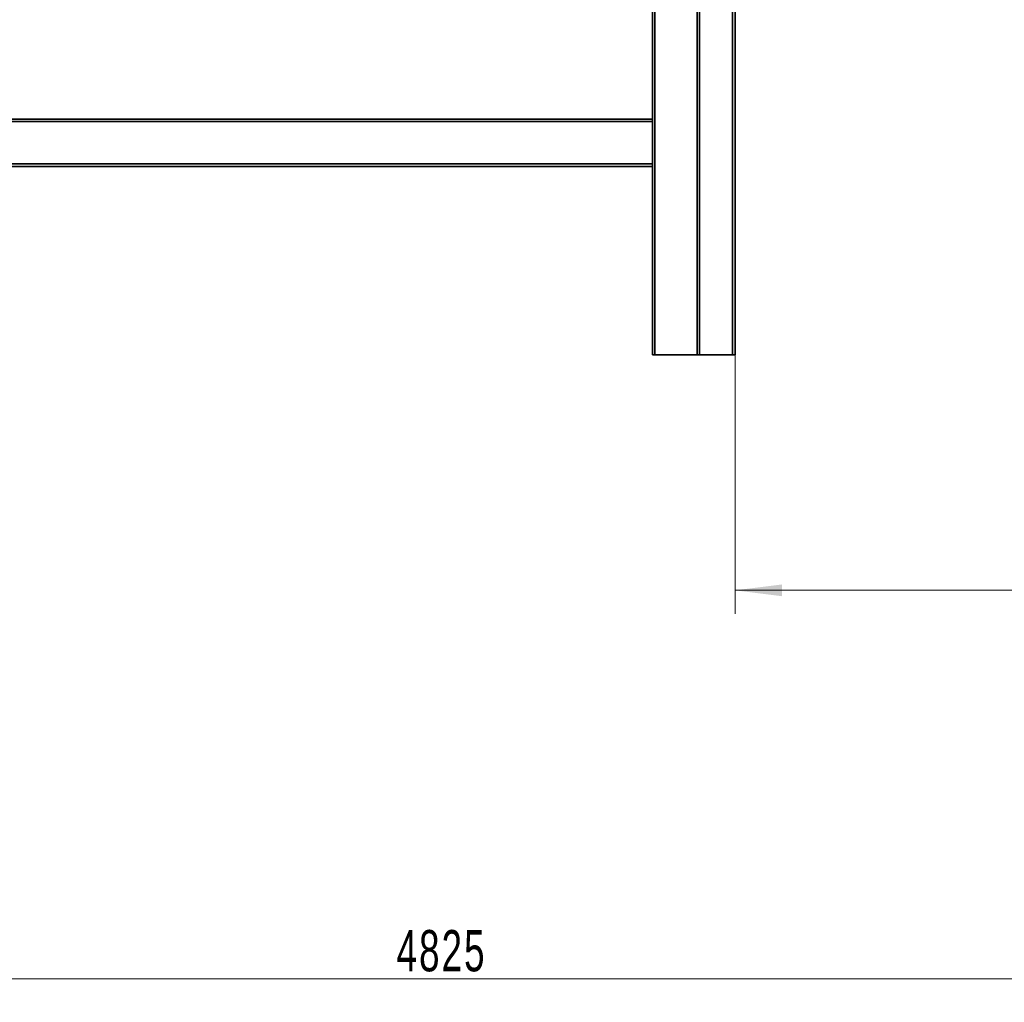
# Model space of a CAD drawing. Header units: millimetres. Extents: x -14862 to 14862, y -10512 to 10512.
# Tile 187 of 199: x 9152 to 11241, y 4113 to 6197. Entities that reach past the tile are written whole.
import ezdxf

# ---------------------------------------------------------------- set-up
doc = ezdxf.new("R2010")
doc.units = ezdxf.units.MM
doc.header["$LTSCALE"] = 4
doc.layers.get('0').update_dxf_attribs({"lineweight": 18})
doc.layers.add('几何体', color=7, linetype='Continuous', lineweight=35)
doc.layers.add('尺寸线层', color=3, linetype='Continuous', lineweight=18)
doc.styles.add('标准', font='txt', dxfattribs={"width": 0.667})
doc.dimstyles.new('GB_尺寸', dxfattribs={"dimtxt": 3.5, "dimasz": 4, "dimexe": 2, "dimexo": 0, "dimtad": 1, "dimdsep": 46, "dimtxsty": '标准', "dimblk": '_CAXARROW', "dimcen": 0, "dimdle": 8, "dimazin": 2, "dimtfac": 0.707107, "dimtdec": 3, "dimtmove": 2, "dimatfit": 3, "dimfxl": 0, "dimfrac": 2, "dimtolj": 1, "dimarcsym": 0})

# ---------------------------------------------------------------- blocks, each defined once
blk = doc.blocks.new('*X148')
at = {"layer": '尺寸线层'}
for points in [[(7634.5, 4162.9), (7734.5, 4175.4), (7734.5, 4150.4)], [(12459.5, 4162.9), (12359.5, 4175.4), (12359.5, 4150.4)]]:
    blk.add_hatch(color=0, dxfattribs=at).paths.add_polyline_path(points, flags=0)
at = {"layer": '尺寸线层', "color": 0}
for p, q in [((7634.5, 5485.9), (7634.5, 4112.9)), ((12459.5, 5485.9), (12459.5, 4112.9)), ((7634.5, 4162.9), (12459.5, 4162.9))]:
    blk.add_line(p, q, dxfattribs=at)
at = {"layer": '尺寸线层', "color": 0, "insert": (10047, 4221.8), "char_height": 87.5, "width": 342.611, "attachment_point": 5, "line_spacing_factor": 1.15057, "style": '标准'}
blk.add_mtext('\\T1.1;4825', dxfattribs=at)
blk = doc.blocks.new('_CAXARROW')
blk.add_hatch(color=0).paths.add_polyline_path([(0, 0), (-1, 0.125), (-1, -0.125)], flags=0)
blk = doc.blocks.new('*X149')
at = {"layer": '尺寸线层'}
for points in [[(10669.5, 4986.7), (10769.5, 4974.2), (10769.5, 4999.2)], [(12459.5, 4986.7), (12359.5, 4974.2), (12359.5, 4999.2)]]:
    blk.add_hatch(color=0, dxfattribs=at).paths.add_polyline_path(points, flags=0)
at = {"layer": '尺寸线层', "color": 0}
for p, q in [((10669.5, 5485.9), (10669.5, 4936.7)), ((12459.5, 5485.9), (12459.5, 4936.7)), ((12459.5, 4986.7), (10669.5, 4986.7))]:
    blk.add_line(p, q, dxfattribs=at)
at = {"layer": '尺寸线层', "color": 0, "insert": (11564.5, 5045.8), "char_height": 87.5, "width": 331.525, "attachment_point": 5, "line_spacing_factor": 1.15057, "style": '标准'}
blk.add_mtext('\\T1.1;1790', dxfattribs=at)

msp = doc.modelspace()

# ---------------------------------------------------------------- linework, layer by layer
at = {"layer": '几何体'}
for p, q in [((10494.482, 6885.9), (10494.482, 5985.9)), ((10499.482, 6885.9), (10499.482, 5485.9)), ((10589.482, 6885.9), (10589.482, 5485.9)), ((10594.482, 6885.9), (10594.482, 5485.9)), ((10664.482, 6657.9), (10664.482, 5485.9)), ((10669.482, 6655.15), (10669.482, 5485.9)), ((10494.482, 5985.9), (8104.482, 5985.9)), ((10494.482, 5980.9), (8104.482, 5980.9)), ((10494.482, 5985.9), (10494.482, 5980.9)), ((10494.482, 5980.9), (10494.482, 5890.9)), ((10494.482, 5890.9), (8104.482, 5890.9)), ((10494.482, 5890.9), (10494.482, 5885.9)), ((10494.482, 5885.9), (8104.482, 5885.9)), ((10494.482, 5885.9), (10494.482, 5485.9)), ((10494.482, 5485.9), (10499.482, 5485.9)), ((10499.482, 5485.9), (10589.482, 5485.9)), ((10589.482, 5485.9), (10594.482, 5485.9)), ((10594.482, 5485.9), (10664.482, 5485.9)), ((10664.482, 5485.9), (10669.482, 5485.9))]:
    msp.add_line(p, q, dxfattribs=at)

# ---------------------------------------------------------------- dimensions: what is measured, and where the dimension line sits
at = {"layer": '尺寸线层'}
for base, p1, p2, picture, middle in [((12459.482, 4162.943), (7634.482, 5485.9), (12459.482, 5485.9), '*X148', (10046.982, 4221.829)), ((10669.482, 4986.665), (12459.482, 5485.9), (10669.482, 5485.9), '*X149', (11564.482, 5045.795))]:
    dim = msp.add_linear_dim(base=base, p1=p1, p2=p2, dimstyle='GB_尺寸', override={"dimscale": 25, "dimsah": 1, "dimtfill": 1, "dimtzin": 8}, dxfattribs=at)
    dim.commit()
    dim.dimension.update_dxf_attribs({"geometry": picture, "text_midpoint": middle, "dimtype": 160})

doc.saveas('drawing.dxf')
